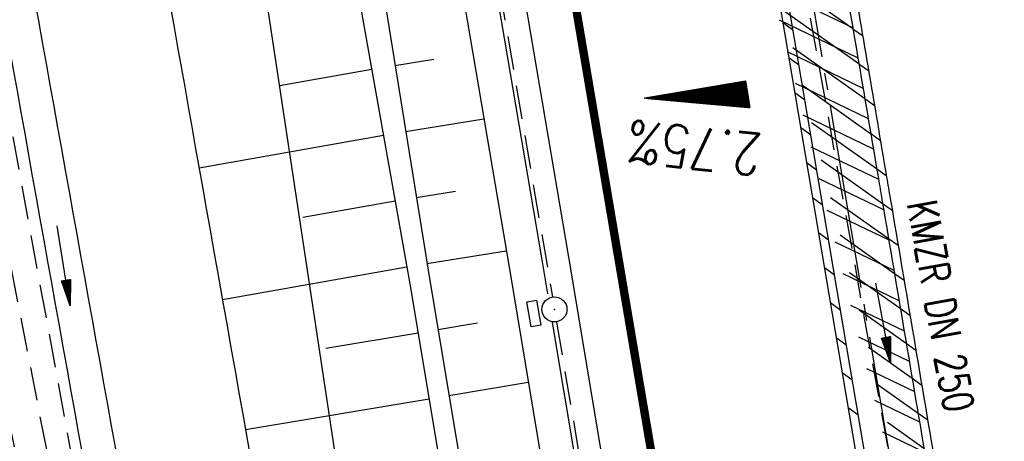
# Model space of a CAD drawing. Extents: x 447045 to 447634, y 442020 to 443192.
# Tile 52 of 82: x 447289 to 447348, y 442734 to 442759. Entities that reach past the tile are written whole.
import ezdxf
from ezdxf.enums import TextEntityAlignment as Align

# ---------------------------------------------------------------- set-up
doc = ezdxf.new("R2010")
doc.units = 0
doc.header["$LTSCALE"] = 2
doc.header["$MEASUREMENT"] = 0
for name, pattern in [('ACHSE', [5.5, 4, -0.5, 0.5, -0.5]), ('AUSGEZOGEN', [0]), ('GESTRICH-X2', [1.5, 1, -0.5])]:
    doc.linetypes.add(name, pattern=pattern)
doc.layers.get('0').update_dxf_attribs({"linetype": 'AUSGEZOGEN'})
for name, color, linetype in [('206-GRENZL-BAB', 7, 'AUSGEZOGEN'), ('ACHSETOP', 250, 'ACHSE'), ('BOESCHG', 250, 'AUSGEZOGEN'), ('FBRTOP', 250, 'AUSGEZOGEN'), ('GEF', 1, 'AUSGEZOGEN'), ('KANAL', 7, 'GESTRICH-X2'), ('MULDE', 250, 'AUSGEZOGEN'), ('PFEIL', 7, 'CONTINUOUS'), ('PFEILTOP', 200, 'AUSGEZOGEN'), ('SCHLITZRINNE', 200, 'AUSGEZOGEN'), ('SCHSYMBOL', 200, 'AUSGEZOGEN'), ('TEXTO', 4, 'CONTINUOUS'), ('WEG', 250, 'GESTRICH-X2')]:
    doc.layers.add(name, color=color, linetype=linetype)
doc.styles.add('ROMANS', font='romans.shx', dxfattribs={"width": 0.8})

# ---------------------------------------------------------------- blocks, each defined once
blk = doc.blocks.new('*X13')
at = {"color": 0}
for p, q in [((725.827, 193.844), (727.436, 195.453)), ((725.827, 193.853), (727.427, 195.453)), ((725.827, 193.861), (727.418, 195.453)), ((725.827, 193.87), (727.409, 195.453)), ((725.827, 193.879), (727.401, 195.453)), ((725.827, 193.888), (727.392, 195.453)), ((725.827, 193.897), (727.383, 195.453)), ((725.827, 193.906), (727.374, 195.453)), ((725.827, 193.914), (727.365, 195.453)), ((725.827, 193.923), (727.356, 195.453)), ((725.827, 193.932), (727.347, 195.453)), ((725.827, 193.941), (727.339, 195.453)), ((725.827, 193.95), (727.33, 195.453)), ((725.827, 193.959), (727.321, 195.453)), ((725.827, 193.967), (727.312, 195.453)), ((725.827, 193.976), (727.303, 195.453)), ((725.827, 193.985), (727.294, 195.453)), ((725.827, 193.994), (727.286, 195.453)), ((725.827, 194.003), (727.277, 195.453)), ((725.827, 194.012), (727.268, 195.453)), ((725.827, 194.02), (727.259, 195.453)), ((725.827, 194.029), (727.25, 195.453)), ((725.827, 194.038), (727.241, 195.453)), ((725.827, 194.047), (727.233, 195.453)), ((725.827, 194.056), (727.224, 195.453)), ((725.827, 194.065), (727.215, 195.453)), ((725.827, 194.073), (727.206, 195.453)), ((725.827, 194.082), (727.197, 195.453)), ((725.827, 194.091), (727.188, 195.453)), ((725.827, 194.1), (727.18, 195.453)), ((725.827, 194.109), (727.171, 195.453)), ((725.827, 194.118), (727.162, 195.453)), ((725.827, 194.127), (727.153, 195.453)), ((725.827, 194.135), (727.144, 195.453)), ((725.827, 194.144), (727.135, 195.453)), ((725.827, 194.153), (727.127, 195.453)), ((725.827, 194.162), (727.118, 195.453)), ((725.827, 194.171), (727.109, 195.453)), ((725.827, 194.18), (727.1, 195.453)), ((725.827, 194.188), (727.091, 195.453)), ((725.827, 194.197), (727.082, 195.453)), ((725.827, 194.206), (727.073, 195.453)), ((725.827, 194.215), (727.065, 195.453)), ((725.827, 194.224), (727.056, 195.453)), ((725.827, 194.233), (727.047, 195.453)), ((725.827, 194.241), (727.038, 195.453)), ((725.827, 194.25), (727.029, 195.453)), ((725.827, 194.259), (727.02, 195.453)), ((725.827, 194.268), (727.012, 195.453)), ((725.827, 194.277), (727.003, 195.453)), ((725.827, 194.286), (726.994, 195.453)), ((725.827, 194.294), (726.985, 195.453)), ((725.827, 194.303), (726.976, 195.453)), ((725.827, 194.312), (726.967, 195.453)), ((725.827, 194.321), (726.959, 195.453)), ((725.827, 194.33), (726.95, 195.453)), ((725.827, 194.339), (726.941, 195.453)), ((725.827, 194.348), (726.932, 195.453)), ((725.827, 194.356), (726.923, 195.453)), ((725.827, 194.365), (726.914, 195.453)), ((725.827, 194.374), (726.906, 195.453)), ((725.827, 194.383), (726.897, 195.453)), ((725.827, 194.392), (726.888, 195.453)), ((725.827, 194.401), (726.879, 195.453)), ((725.827, 194.409), (726.87, 195.453)), ((725.827, 194.418), (726.861, 195.453)), ((725.827, 194.427), (726.853, 195.453)), ((725.827, 194.436), (726.844, 195.453)), ((725.827, 194.445), (726.835, 195.453)), ((725.827, 194.454), (726.826, 195.453)), ((725.827, 194.462), (726.817, 195.453)), ((725.827, 194.471), (726.808, 195.453)), ((725.827, 194.48), (726.799, 195.453)), ((725.827, 194.489), (726.791, 195.453)), ((725.827, 194.498), (726.782, 195.453)), ((725.827, 194.507), (726.773, 195.453)), ((725.827, 194.515), (726.764, 195.453)), ((725.827, 194.524), (726.755, 195.453)), ((725.827, 194.533), (726.746, 195.453)), ((725.827, 194.542), (726.738, 195.453)), ((725.827, 194.551), (726.729, 195.453)), ((725.827, 194.56), (726.72, 195.453)), ((725.827, 194.568), (726.711, 195.453)), ((725.827, 194.577), (726.702, 195.453)), ((725.827, 194.586), (726.693, 195.453)), ((725.827, 194.595), (726.685, 195.453)), ((725.827, 194.604), (726.676, 195.453)), ((725.827, 194.613), (726.667, 195.453)), ((725.827, 194.622), (726.658, 195.453)), ((725.827, 194.63), (726.649, 195.453)), ((725.827, 194.639), (726.64, 195.453)), ((725.827, 194.648), (726.632, 195.453)), ((725.827, 194.657), (726.623, 195.453)), ((725.827, 194.666), (726.614, 195.453)), ((725.827, 194.675), (726.605, 195.453)), ((725.827, 194.683), (726.596, 195.453)), ((725.827, 194.692), (726.587, 195.453)), ((725.827, 194.701), (726.579, 195.453)), ((725.827, 194.71), (726.57, 195.453)), ((725.827, 194.719), (726.561, 195.453)), ((725.827, 194.728), (726.552, 195.453)), ((725.827, 194.736), (726.543, 195.453)), ((725.827, 194.745), (726.534, 195.453)), ((725.827, 194.754), (726.525, 195.453)), ((725.827, 194.763), (726.517, 195.453)), ((725.827, 194.772), (726.508, 195.453)), ((725.827, 194.781), (726.499, 195.453)), ((725.827, 194.789), (726.49, 195.453)), ((725.827, 194.798), (726.481, 195.453)), ((725.827, 194.807), (726.472, 195.453)), ((725.827, 194.816), (726.464, 195.453)), ((725.827, 194.825), (726.455, 195.453)), ((725.827, 194.834), (726.446, 195.453)), ((725.827, 194.842), (726.437, 195.453)), ((725.827, 194.851), (726.428, 195.453)), ((725.827, 194.86), (726.419, 195.453)), ((725.827, 194.869), (726.411, 195.453)), ((725.827, 194.878), (726.402, 195.453)), ((725.827, 194.887), (726.393, 195.453)), ((725.827, 194.896), (726.384, 195.453)), ((725.827, 194.904), (726.375, 195.453)), ((725.827, 194.913), (726.366, 195.453)), ((725.827, 194.922), (726.358, 195.453)), ((725.827, 194.931), (726.349, 195.453)), ((725.827, 194.94), (726.34, 195.453)), ((725.827, 194.949), (726.331, 195.453)), ((725.827, 194.957), (726.322, 195.453)), ((725.827, 194.966), (726.313, 195.453)), ((725.827, 194.975), (726.305, 195.453)), ((725.827, 194.984), (726.296, 195.453)), ((725.827, 194.993), (726.287, 195.453)), ((725.827, 195.002), (726.278, 195.453)), ((725.827, 195.01), (726.269, 195.453)), ((725.827, 195.019), (726.26, 195.453)), ((725.827, 195.028), (726.251, 195.453)), ((725.827, 195.037), (726.243, 195.453)), ((725.827, 195.046), (726.234, 195.453)), ((725.827, 195.055), (726.225, 195.453)), ((725.827, 195.063), (726.216, 195.453)), ((725.827, 195.072), (726.207, 195.453)), ((725.827, 195.081), (726.198, 195.453)), ((725.827, 195.09), (726.19, 195.453)), ((725.827, 195.099), (726.181, 195.453)), ((725.827, 195.108), (726.172, 195.453)), ((725.827, 195.116), (726.163, 195.453)), ((725.827, 195.125), (726.154, 195.453)), ((725.827, 195.134), (726.145, 195.453)), ((725.827, 195.143), (726.137, 195.453)), ((725.827, 195.152), (726.128, 195.453)), ((725.827, 195.161), (726.119, 195.453)), ((725.827, 195.17), (726.11, 195.453)), ((725.827, 195.178), (726.101, 195.453)), ((725.827, 195.187), (726.092, 195.453)), ((725.827, 195.196), (726.084, 195.453)), ((725.827, 195.205), (726.075, 195.453)), ((725.827, 195.214), (726.066, 195.453)), ((725.827, 195.223), (726.057, 195.453)), ((725.827, 195.231), (726.048, 195.453)), ((725.827, 195.24), (726.039, 195.453)), ((725.827, 195.249), (726.031, 195.453)), ((725.827, 195.258), (726.022, 195.453)), ((725.827, 195.267), (726.013, 195.453)), ((725.827, 195.276), (726.004, 195.453)), ((725.827, 195.284), (725.995, 195.453)), ((725.827, 195.293), (725.986, 195.453)), ((725.827, 195.302), (725.977, 195.453)), ((725.827, 195.311), (725.969, 195.453)), ((725.827, 195.32), (725.96, 195.453)), ((725.827, 195.329), (725.951, 195.453)), ((725.827, 195.337), (725.942, 195.453)), ((725.827, 195.346), (725.933, 195.453)), ((725.827, 195.355), (725.924, 195.453)), ((725.827, 195.364), (725.916, 195.453)), ((725.827, 195.373), (725.907, 195.453)), ((725.827, 195.382), (725.898, 195.453)), ((725.827, 195.39), (725.889, 195.453)), ((725.827, 195.399), (725.88, 195.453)), ((725.827, 195.408), (725.871, 195.453)), ((725.827, 195.417), (725.863, 195.453)), ((725.827, 195.426), (725.854, 195.453)), ((725.827, 195.435), (725.845, 195.453)), ((725.827, 195.444), (725.836, 195.453)), ((725.827, 193.826), (727.433, 195.433)), ((725.827, 193.817), (727.43, 195.421)), ((725.827, 193.808), (727.427, 195.409)), ((725.827, 193.799), (727.424, 195.397)), ((725.827, 193.791), (727.421, 195.385)), ((725.827, 193.782), (727.418, 195.373)), ((725.827, 193.773), (727.414, 195.361)), ((725.827, 193.764), (727.411, 195.349)), ((725.827, 193.755), (727.408, 195.337)), ((725.827, 193.746), (727.405, 195.325)), ((725.827, 193.738), (727.402, 195.313)), ((725.827, 193.729), (727.399, 195.301)), ((725.827, 193.72), (727.395, 195.289)), ((725.827, 193.711), (727.392, 195.277)), ((725.827, 193.702), (727.389, 195.265)), ((725.827, 193.693), (727.386, 195.253)), ((725.827, 193.685), (727.383, 195.241)), ((725.827, 193.676), (727.38, 195.229)), ((725.827, 193.667), (727.377, 195.217)), ((725.827, 193.658), (727.373, 195.205)), ((725.827, 193.649), (727.37, 195.193)), ((725.827, 193.64), (727.367, 195.181)), ((725.827, 193.632), (727.364, 195.169)), ((725.827, 193.623), (727.361, 195.157)), ((725.827, 193.614), (727.358, 195.145)), ((725.827, 193.605), (727.354, 195.133)), ((725.827, 193.596), (727.351, 195.121)), ((725.827, 193.587), (727.348, 195.109)), ((725.827, 193.579), (727.345, 195.097)), ((725.827, 193.57), (727.342, 195.085)), ((725.827, 193.561), (727.339, 195.073)), ((725.827, 193.552), (727.336, 195.061)), ((725.827, 193.543), (727.332, 195.049)), ((725.827, 193.534), (727.329, 195.037)), ((725.827, 193.525), (727.326, 195.025)), ((725.827, 193.517), (727.323, 195.013)), ((725.827, 193.508), (727.32, 195.001)), ((725.827, 193.499), (727.317, 194.989)), ((725.827, 193.49), (727.313, 194.977)), ((725.827, 193.481), (727.31, 194.965)), ((725.827, 193.472), (727.307, 194.953)), ((725.827, 193.464), (727.304, 194.941)), ((725.827, 193.455), (727.301, 194.929)), ((725.827, 193.446), (727.298, 194.917)), ((725.827, 193.437), (727.295, 194.905)), ((725.827, 193.428), (727.291, 194.893)), ((725.827, 193.419), (727.288, 194.881)), ((725.827, 193.411), (727.285, 194.869)), ((725.827, 193.402), (727.282, 194.857)), ((725.827, 193.393), (727.279, 194.845)), ((725.827, 193.384), (727.276, 194.833)), ((725.827, 193.375), (727.272, 194.821)), ((725.827, 193.366), (727.269, 194.809)), ((725.827, 193.358), (727.266, 194.797)), ((725.827, 193.349), (727.263, 194.785)), ((725.827, 193.34), (727.26, 194.773)), ((725.827, 193.331), (727.257, 194.761)), ((725.827, 193.322), (727.254, 194.749)), ((725.827, 193.313), (727.25, 194.737)), ((725.827, 193.305), (727.247, 194.725)), ((725.827, 193.296), (727.244, 194.713)), ((725.827, 193.287), (727.241, 194.701)), ((725.827, 193.278), (727.238, 194.689)), ((725.827, 193.269), (727.235, 194.677)), ((725.827, 193.26), (727.231, 194.665)), ((725.827, 193.251), (727.228, 194.653)), ((725.827, 193.243), (727.225, 194.641)), ((725.827, 193.234), (727.222, 194.629)), ((725.827, 193.225), (727.219, 194.617)), ((725.827, 193.216), (727.216, 194.605)), ((725.827, 193.207), (727.213, 194.593)), ((725.827, 193.198), (727.209, 194.581)), ((725.827, 193.19), (727.206, 194.569)), ((725.827, 193.181), (727.203, 194.557)), ((725.827, 193.172), (727.2, 194.545)), ((725.827, 193.163), (727.197, 194.533)), ((725.827, 193.154), (727.194, 194.521)), ((725.827, 193.145), (727.19, 194.509)), ((725.827, 193.137), (727.187, 194.497)), ((725.827, 193.128), (727.184, 194.485)), ((725.827, 193.119), (727.181, 194.473)), ((725.827, 193.11), (727.178, 194.461)), ((725.827, 193.101), (727.175, 194.449)), ((725.827, 193.092), (727.172, 194.437)), ((725.827, 193.084), (727.168, 194.425)), ((725.827, 193.075), (727.165, 194.413)), ((725.827, 193.066), (727.162, 194.401)), ((725.827, 193.057), (727.159, 194.389)), ((725.827, 193.048), (727.156, 194.377)), ((725.827, 193.039), (727.153, 194.365)), ((725.827, 193.031), (727.149, 194.353)), ((725.827, 193.022), (727.146, 194.341)), ((725.827, 193.013), (727.143, 194.329)), ((725.827, 193.004), (727.14, 194.317)), ((725.827, 192.995), (727.137, 194.305)), ((725.827, 192.986), (727.134, 194.293)), ((725.827, 192.977), (727.131, 194.281)), ((725.827, 192.969), (727.127, 194.269)), ((725.827, 192.96), (727.124, 194.257)), ((725.827, 192.951), (727.121, 194.245)), ((725.827, 192.942), (727.118, 194.233)), ((725.827, 192.933), (727.115, 194.221)), ((725.827, 192.924), (727.112, 194.209)), ((725.827, 192.916), (727.108, 194.197)), ((725.827, 192.907), (727.105, 194.185)), ((725.827, 192.898), (727.102, 194.173)), ((725.827, 192.889), (727.099, 194.161)), ((725.827, 192.88), (727.096, 194.15)), ((725.827, 192.871), (727.093, 194.138)), ((725.827, 192.863), (727.09, 194.126)), ((725.827, 192.854), (727.086, 194.114)), ((725.827, 192.845), (727.083, 194.102)), ((725.827, 192.836), (727.08, 194.09)), ((725.827, 192.827), (727.077, 194.078)), ((725.827, 192.818), (727.074, 194.066)), ((725.827, 192.81), (727.071, 194.054)), ((725.827, 192.801), (727.068, 194.042)), ((725.827, 192.792), (727.064, 194.03)), ((725.827, 192.783), (727.061, 194.018)), ((725.827, 192.774), (727.058, 194.006)), ((725.827, 192.765), (727.055, 193.994)), ((725.827, 192.757), (727.052, 193.982)), ((725.827, 192.748), (727.049, 193.97)), ((725.827, 192.739), (727.045, 193.958)), ((725.827, 192.73), (727.042, 193.946)), ((725.827, 192.721), (727.039, 193.934)), ((725.827, 192.712), (727.036, 193.922)), ((725.827, 192.703), (727.033, 193.91)), ((725.827, 192.695), (727.03, 193.898)), ((725.827, 192.686), (727.027, 193.886)), ((725.827, 192.677), (727.023, 193.874)), ((725.827, 192.668), (727.02, 193.862)), ((725.827, 192.659), (727.017, 193.85)), ((725.827, 192.65), (727.014, 193.838)), ((725.827, 192.642), (727.011, 193.826)), ((725.827, 192.633), (727.008, 193.814)), ((725.827, 192.624), (727.004, 193.802)), ((725.827, 192.615), (727.001, 193.79)), ((725.827, 192.606), (726.998, 193.778)), ((725.827, 192.597), (726.995, 193.766)), ((725.827, 192.589), (726.992, 193.754)), ((725.827, 192.58), (726.989, 193.742)), ((725.827, 192.571), (726.986, 193.73)), ((725.827, 192.562), (726.982, 193.718)), ((725.827, 192.553), (726.979, 193.706)), ((725.827, 192.544), (726.976, 193.694)), ((725.827, 192.536), (726.973, 193.682)), ((725.827, 192.527), (726.97, 193.67)), ((725.827, 192.518), (726.967, 193.658)), ((725.827, 192.509), (726.963, 193.646)), ((725.827, 192.5), (726.96, 193.634)), ((725.827, 192.491), (726.957, 193.622)), ((725.827, 192.483), (726.954, 193.61)), ((725.827, 192.474), (726.951, 193.598)), ((725.827, 192.465), (726.948, 193.586)), ((725.827, 192.456), (726.945, 193.574)), ((725.827, 192.447), (726.941, 193.562)), ((725.827, 192.438), (726.938, 193.55)), ((725.827, 192.429), (726.935, 193.538)), ((725.827, 192.421), (726.932, 193.526)), ((725.827, 192.412), (726.929, 193.514)), ((725.827, 192.403), (726.926, 193.502)), ((725.827, 192.394), (726.922, 193.49)), ((725.827, 192.385), (726.919, 193.478)), ((725.827, 192.376), (726.916, 193.466)), ((725.827, 192.368), (726.913, 193.454)), ((725.827, 192.359), (726.91, 193.442)), ((725.827, 192.35), (726.907, 193.43)), ((725.827, 192.341), (726.904, 193.418)), ((725.827, 192.332), (726.9, 193.406)), ((725.827, 192.323), (726.897, 193.394)), ((725.827, 192.315), (726.894, 193.382)), ((725.827, 192.306), (726.891, 193.37)), ((725.827, 192.297), (726.888, 193.358)), ((725.827, 192.288), (726.885, 193.346)), ((725.827, 192.279), (726.881, 193.334)), ((725.827, 192.27), (726.878, 193.322)), ((725.827, 192.262), (726.875, 193.31)), ((725.827, 192.253), (726.872, 193.298)), ((725.827, 192.244), (726.869, 193.286)), ((725.827, 192.235), (726.866, 193.274)), ((725.827, 192.226), (726.863, 193.262)), ((725.827, 192.217), (726.859, 193.25)), ((725.827, 192.209), (726.856, 193.238)), ((725.827, 192.2), (726.853, 193.226)), ((725.827, 192.191), (726.85, 193.214)), ((725.827, 192.182), (726.847, 193.202)), ((725.827, 192.173), (726.844, 193.19)), ((725.827, 192.164), (726.84, 193.178)), ((725.827, 192.155), (726.837, 193.166)), ((725.827, 192.147), (726.834, 193.154)), ((725.827, 192.138), (726.831, 193.142)), ((725.827, 192.129), (726.828, 193.13)), ((725.827, 192.12), (726.825, 193.118)), ((725.827, 192.111), (726.822, 193.106)), ((725.827, 192.102), (726.818, 193.094)), ((725.827, 192.094), (726.815, 193.082)), ((725.827, 192.085), (726.812, 193.07)), ((725.827, 192.076), (726.809, 193.058)), ((725.827, 192.067), (726.806, 193.046)), ((725.827, 192.058), (726.803, 193.034)), ((725.827, 192.049), (726.799, 193.022)), ((725.827, 192.041), (726.796, 193.01)), ((725.827, 192.032), (726.793, 192.998)), ((725.827, 192.023), (726.79, 192.986)), ((725.827, 192.014), (726.787, 192.974)), ((725.827, 192.005), (726.784, 192.962)), ((725.827, 191.996), (726.781, 192.95)), ((725.827, 191.988), (726.777, 192.938)), ((725.827, 191.979), (726.774, 192.926)), ((725.827, 191.97), (726.771, 192.914)), ((725.827, 191.961), (726.768, 192.902)), ((725.827, 191.952), (726.765, 192.89)), ((725.827, 191.943), (726.762, 192.878)), ((725.827, 191.935), (726.758, 192.866)), ((725.827, 191.926), (726.755, 192.854)), ((725.827, 191.917), (726.752, 192.842)), ((725.827, 191.908), (726.749, 192.83)), ((725.827, 191.899), (726.746, 192.818)), ((725.827, 191.89), (726.743, 192.806)), ((725.827, 191.881), (726.74, 192.794)), ((725.827, 191.873), (726.736, 192.782)), ((725.827, 191.864), (726.733, 192.77)), ((725.827, 191.855), (726.73, 192.758)), ((725.827, 191.846), (726.727, 192.746)), ((725.827, 191.837), (726.724, 192.734)), ((725.827, 191.828), (726.721, 192.722)), ((725.827, 191.82), (726.717, 192.71)), ((725.827, 191.811), (726.714, 192.698)), ((725.827, 191.802), (726.711, 192.686)), ((725.827, 191.793), (726.708, 192.674)), ((725.827, 191.784), (726.705, 192.662)), ((725.827, 191.775), (726.702, 192.65)), ((725.827, 191.767), (726.699, 192.639)), ((725.827, 191.758), (726.695, 192.627)), ((725.827, 191.749), (726.692, 192.615)), ((725.827, 191.74), (726.689, 192.603)), ((725.827, 191.731), (726.686, 192.591)), ((725.827, 191.722), (726.683, 192.579)), ((725.827, 191.714), (726.68, 192.567)), ((725.827, 191.705), (726.677, 192.555)), ((725.827, 191.696), (726.673, 192.543)), ((725.827, 191.687), (726.67, 192.531)), ((725.827, 191.678), (726.667, 192.519)), ((725.827, 191.669), (726.664, 192.507)), ((725.827, 191.66), (726.661, 192.495)), ((725.827, 191.652), (726.658, 192.483)), ((725.827, 191.643), (726.654, 192.471)), ((725.827, 191.634), (726.651, 192.459)), ((725.827, 191.625), (726.648, 192.447)), ((725.827, 191.616), (726.645, 192.435)), ((725.827, 191.607), (726.642, 192.423)), ((725.827, 191.599), (726.639, 192.411)), ((725.827, 191.59), (726.636, 192.399)), ((725.827, 191.581), (726.632, 192.387)), ((725.827, 191.572), (726.629, 192.375)), ((725.827, 191.563), (726.626, 192.363)), ((725.827, 191.554), (726.623, 192.351)), ((725.827, 191.546), (726.62, 192.339)), ((725.827, 191.537), (726.617, 192.327)), ((725.827, 191.528), (726.613, 192.315)), ((725.827, 191.519), (726.61, 192.303)), ((725.827, 191.51), (726.607, 192.291)), ((725.827, 191.501), (726.604, 192.279)), ((725.827, 191.493), (726.601, 192.267)), ((725.827, 191.484), (726.598, 192.255)), ((725.827, 191.475), (726.595, 192.243)), ((725.827, 191.466), (726.591, 192.231)), ((725.827, 191.457), (726.588, 192.219)), ((725.827, 191.448), (726.585, 192.207)), ((725.827, 191.44), (726.582, 192.195)), ((725.827, 191.431), (726.579, 192.183)), ((725.827, 191.422), (726.576, 192.171)), ((725.827, 191.413), (726.572, 192.159)), ((725.827, 191.404), (726.569, 192.147)), ((725.827, 191.395), (726.566, 192.135)), ((725.827, 191.386), (726.563, 192.123)), ((725.827, 191.378), (726.56, 192.111)), ((725.827, 191.369), (726.557, 192.099)), ((725.827, 191.36), (726.554, 192.087)), ((725.827, 191.351), (726.55, 192.075)), ((725.827, 191.342), (726.547, 192.063)), ((725.827, 191.333), (726.544, 192.051)), ((725.827, 191.325), (726.541, 192.039)), ((725.827, 191.316), (726.538, 192.027)), ((725.827, 191.307), (726.535, 192.015)), ((725.827, 191.298), (726.531, 192.003)), ((725.827, 191.289), (726.528, 191.991)), ((725.827, 191.28), (726.525, 191.979)), ((725.827, 191.272), (726.522, 191.967)), ((725.827, 191.263), (726.519, 191.955)), ((725.827, 191.254), (726.516, 191.943)), ((725.827, 191.245), (726.513, 191.931)), ((725.827, 191.236), (726.509, 191.919)), ((725.827, 191.227), (726.506, 191.907)), ((725.827, 191.219), (726.503, 191.895)), ((725.827, 191.21), (726.5, 191.883)), ((725.827, 191.201), (726.497, 191.871)), ((725.827, 191.192), (726.494, 191.859)), ((725.827, 191.183), (726.49, 191.847)), ((725.827, 191.174), (726.487, 191.835)), ((725.827, 191.166), (726.484, 191.823)), ((725.827, 191.157), (726.481, 191.811)), ((725.827, 191.148), (726.478, 191.799)), ((725.827, 191.139), (726.475, 191.787)), ((725.827, 191.13), (726.472, 191.775)), ((725.827, 191.121), (726.468, 191.763)), ((725.827, 191.112), (726.465, 191.751)), ((725.827, 191.104), (726.462, 191.739)), ((725.827, 191.095), (726.459, 191.727)), ((725.827, 191.086), (726.456, 191.715)), ((725.827, 191.077), (726.453, 191.703)), ((725.827, 191.068), (726.449, 191.691)), ((725.827, 191.059), (726.446, 191.679)), ((725.827, 191.051), (726.443, 191.667)), ((725.827, 191.042), (726.44, 191.655)), ((725.827, 191.033), (726.437, 191.643)), ((725.827, 191.024), (726.434, 191.631)), ((725.827, 191.015), (726.431, 191.619)), ((725.827, 191.006), (726.427, 191.607)), ((725.827, 190.998), (726.424, 191.595)), ((725.827, 190.989), (726.421, 191.583)), ((725.827, 190.98), (726.418, 191.571)), ((725.827, 190.971), (726.415, 191.559)), ((725.827, 190.962), (726.412, 191.547)), ((725.827, 190.953), (726.408, 191.535)), ((725.827, 190.945), (726.405, 191.523)), ((725.827, 190.936), (726.402, 191.511)), ((725.827, 190.927), (726.399, 191.499)), ((725.827, 190.918), (726.396, 191.487)), ((725.827, 190.909), (726.393, 191.475)), ((725.827, 190.9), (726.39, 191.463)), ((725.827, 190.892), (726.386, 191.451)), ((725.827, 190.883), (726.383, 191.439)), ((725.827, 190.874), (726.38, 191.427)), ((725.827, 190.865), (726.377, 191.415)), ((725.827, 190.856), (726.374, 191.403)), ((725.827, 190.847), (726.371, 191.391)), ((725.827, 190.838), (726.367, 191.379)), ((725.827, 190.83), (726.364, 191.367)), ((725.827, 190.821), (726.361, 191.355)), ((725.827, 190.812), (726.358, 191.343)), ((725.827, 190.803), (726.355, 191.331)), ((725.827, 190.794), (726.352, 191.319)), ((725.827, 190.785), (726.349, 191.307)), ((725.827, 190.777), (726.345, 191.295)), ((725.827, 190.768), (726.342, 191.283)), ((725.827, 190.759), (726.339, 191.271)), ((725.827, 190.75), (726.336, 191.259)), ((725.827, 190.741), (726.333, 191.247)), ((725.827, 190.732), (726.33, 191.235)), ((725.827, 190.724), (726.326, 191.223)), ((725.827, 190.715), (726.323, 191.211)), ((725.827, 190.706), (726.32, 191.199)), ((725.827, 190.697), (726.317, 191.187)), ((725.827, 190.688), (726.314, 191.175)), ((725.827, 190.679), (726.311, 191.163)), ((725.827, 190.671), (726.308, 191.151)), ((725.827, 190.662), (726.304, 191.139)), ((725.827, 190.653), (726.301, 191.128)), ((725.827, 190.644), (726.298, 191.116)), ((725.827, 190.635), (726.295, 191.104)), ((725.827, 190.626), (726.292, 191.092)), ((725.827, 190.618), (726.289, 191.08)), ((725.827, 190.609), (726.286, 191.068)), ((725.827, 190.6), (726.282, 191.056)), ((725.827, 190.591), (726.279, 191.044)), ((725.827, 190.582), (726.276, 191.032)), ((725.827, 190.573), (726.273, 191.02)), ((725.827, 190.564), (726.27, 191.008)), ((725.827, 190.556), (726.267, 190.996)), ((725.827, 190.547), (726.263, 190.984)), ((725.827, 190.538), (726.26, 190.972)), ((725.827, 190.529), (726.257, 190.96)), ((725.827, 190.52), (726.254, 190.948)), ((725.827, 190.511), (726.251, 190.936)), ((725.827, 190.503), (726.248, 190.924)), ((725.827, 190.494), (726.245, 190.912)), ((725.827, 190.485), (726.241, 190.9)), ((725.827, 190.476), (726.238, 190.888)), ((725.827, 190.467), (726.235, 190.876)), ((725.827, 190.458), (726.232, 190.864)), ((725.827, 190.45), (726.229, 190.852)), ((725.827, 190.441), (726.226, 190.84)), ((725.827, 190.432), (726.222, 190.828)), ((725.827, 190.423), (726.219, 190.816)), ((725.827, 190.414), (726.216, 190.804)), ((725.827, 190.405), (726.213, 190.792)), ((725.827, 190.397), (726.21, 190.78)), ((725.827, 190.388), (726.207, 190.768)), ((725.827, 190.379), (726.204, 190.756)), ((725.827, 190.37), (726.2, 190.744)), ((725.827, 190.361), (726.197, 190.732)), ((725.827, 190.352), (726.194, 190.72)), ((725.827, 190.344), (726.191, 190.708)), ((725.827, 190.335), (726.188, 190.696)), ((725.827, 190.326), (726.185, 190.684)), ((725.827, 190.317), (726.181, 190.672)), ((725.827, 190.308), (726.178, 190.66)), ((725.827, 190.299), (726.175, 190.648)), ((725.827, 190.29), (726.172, 190.636)), ((725.827, 190.282), (726.169, 190.624)), ((725.827, 190.273), (726.166, 190.612)), ((725.827, 190.264), (726.163, 190.6)), ((725.827, 190.255), (726.159, 190.588)), ((725.827, 190.246), (726.156, 190.576)), ((725.827, 190.237), (726.153, 190.564)), ((725.827, 190.229), (726.15, 190.552)), ((725.827, 190.22), (726.147, 190.54)), ((725.827, 190.211), (726.144, 190.528)), ((725.827, 190.202), (726.14, 190.516)), ((725.827, 190.193), (726.137, 190.504)), ((725.827, 190.184), (726.134, 190.492)), ((725.827, 190.176), (726.131, 190.48)), ((725.827, 190.167), (726.128, 190.468)), ((725.827, 190.158), (726.125, 190.456)), ((725.827, 190.149), (726.122, 190.444)), ((725.827, 190.14), (726.118, 190.432)), ((725.827, 190.131), (726.115, 190.42)), ((725.827, 190.123), (726.112, 190.408)), ((725.827, 190.114), (726.109, 190.396)), ((725.827, 190.105), (726.106, 190.384)), ((725.827, 190.096), (726.103, 190.372)), ((725.827, 190.087), (726.099, 190.36)), ((725.827, 190.078), (726.096, 190.348)), ((725.827, 190.07), (726.093, 190.336)), ((725.827, 190.061), (726.09, 190.324)), ((725.827, 190.052), (726.087, 190.312)), ((725.827, 190.043), (726.084, 190.3)), ((725.827, 190.034), (726.081, 190.288)), ((725.827, 190.025), (726.077, 190.276)), ((725.827, 190.016), (726.074, 190.264)), ((725.827, 190.008), (726.071, 190.252)), ((725.827, 189.999), (726.068, 190.24)), ((725.827, 189.99), (726.065, 190.228)), ((725.827, 189.981), (726.062, 190.216)), ((725.827, 189.972), (726.058, 190.204)), ((725.827, 189.963), (726.055, 190.192)), ((725.827, 189.955), (726.052, 190.18)), ((725.827, 189.946), (726.049, 190.168)), ((725.827, 189.937), (726.046, 190.156)), ((725.827, 189.928), (726.043, 190.144)), ((725.827, 189.919), (726.04, 190.132)), ((725.827, 189.91), (726.036, 190.12)), ((725.827, 189.902), (726.033, 190.108)), ((725.827, 189.893), (726.03, 190.096)), ((725.827, 189.884), (726.027, 190.084)), ((725.827, 189.875), (726.024, 190.072)), ((725.827, 189.866), (726.021, 190.06)), ((725.827, 189.857), (726.017, 190.048)), ((725.827, 189.849), (726.014, 190.036)), ((725.827, 189.84), (726.011, 190.024)), ((725.827, 189.831), (726.008, 190.012)), ((725.827, 189.822), (726.005, 190)), ((725.827, 189.813), (726.002, 189.988)), ((725.827, 189.804), (725.999, 189.976)), ((725.827, 189.796), (725.995, 189.964)), ((725.827, 189.787), (725.992, 189.952)), ((725.827, 189.778), (725.989, 189.94)), ((725.827, 189.769), (725.986, 189.928)), ((725.827, 189.76), (725.983, 189.916)), ((725.827, 189.751), (725.98, 189.904)), ((725.827, 189.742), (725.976, 189.892)), ((725.827, 189.734), (725.973, 189.88)), ((725.827, 189.725), (725.97, 189.868)), ((725.827, 189.716), (725.967, 189.856)), ((725.827, 189.707), (725.964, 189.844)), ((725.827, 189.698), (725.961, 189.832)), ((725.827, 189.689), (725.958, 189.82)), ((725.827, 189.681), (725.954, 189.808)), ((725.827, 189.672), (725.951, 189.796)), ((725.827, 189.663), (725.948, 189.784)), ((725.827, 189.654), (725.945, 189.772)), ((725.827, 189.645), (725.942, 189.76)), ((725.827, 189.636), (725.939, 189.748)), ((725.827, 189.628), (725.935, 189.736)), ((725.827, 189.619), (725.932, 189.724)), ((725.827, 189.61), (725.929, 189.712)), ((725.827, 189.601), (725.926, 189.7)), ((725.827, 189.592), (725.923, 189.688)), ((725.827, 189.583), (725.92, 189.676)), ((725.827, 189.575), (725.917, 189.664)), ((725.827, 189.566), (725.913, 189.652)), ((725.827, 189.557), (725.91, 189.64)), ((725.827, 189.548), (725.907, 189.628)), ((725.827, 189.539), (725.904, 189.616)), ((725.827, 189.53), (725.901, 189.605)), ((725.827, 189.521), (725.898, 189.593)), ((725.827, 189.513), (725.895, 189.581)), ((725.827, 189.504), (725.891, 189.569)), ((725.827, 189.495), (725.888, 189.557)), ((725.827, 189.486), (725.885, 189.545)), ((725.827, 189.477), (725.882, 189.533)), ((725.827, 189.468), (725.879, 189.521)), ((725.827, 189.46), (725.876, 189.509)), ((725.827, 189.451), (725.872, 189.497)), ((725.827, 189.442), (725.869, 189.485)), ((725.827, 189.433), (725.866, 189.473)), ((725.827, 189.424), (725.863, 189.461)), ((725.827, 189.415), (725.86, 189.449)), ((725.827, 189.407), (725.857, 189.437)), ((725.827, 189.398), (725.854, 189.425)), ((725.827, 189.389), (725.85, 189.413)), ((725.827, 189.38), (725.847, 189.401)), ((725.827, 189.371), (725.844, 189.389)), ((725.827, 189.362), (725.841, 189.377)), ((725.827, 189.354), (725.838, 189.365)), ((725.827, 189.345), (725.835, 189.353)), ((725.827, 189.336), (725.831, 189.341))]:
    blk.add_line(p, q, dxfattribs=at)
blk = doc.blocks.new('GEF')
at = {"color": 0}
for p, q in [((0.01, 0.018), (0.01, 6.148)), ((1.622, 6.148), (0.01, 0.018)), ((0.01, 6.148), (1.622, 6.148))]:
    blk.add_line(p, q, dxfattribs=at)
blk.add_blockref('*X13', (-725.817, -189.305), dxfattribs=at)
blk = doc.blocks.new('PFEIL2')
at = {"color": 0}
for p, q in [((0.88, 0.002), (-2.401, -0.012)), ((0.881, -0.271), (0.879, 0.276)), ((0.879, 0.276), (2.429, 0.009)), ((0.911, 0.27), (0.879, 0.265)), ((0.965, 0.261), (0.879, 0.246)), ((1.019, 0.252), (0.879, 0.228)), ((1.073, 0.242), (0.879, 0.209)), ((1.127, 0.233), (0.879, 0.191)), ((1.181, 0.224), (0.879, 0.172)), ((1.235, 0.214), (0.879, 0.154)), ((1.289, 0.205), (0.879, 0.135)), ((1.343, 0.196), (0.879, 0.117)), ((1.397, 0.187), (0.879, 0.098)), ((1.451, 0.177), (0.879, 0.08)), ((1.505, 0.168), (0.879, 0.061)), ((1.559, 0.159), (0.88, 0.043)), ((1.613, 0.149), (0.88, 0.024)), ((1.668, 0.14), (0.88, 0.006)), ((1.722, 0.131), (0.88, -0.013)), ((1.776, 0.121), (0.88, -0.031)), ((1.83, 0.112), (0.88, -0.05)), ((1.884, 0.103), (0.88, -0.068)), ((1.938, 0.094), (0.88, -0.087)), ((1.992, 0.084), (0.88, -0.105)), ((2.046, 0.075), (0.88, -0.124)), ((2.1, 0.066), (0.88, -0.142)), ((2.154, 0.056), (0.88, -0.161)), ((2.208, 0.047), (0.88, -0.179)), ((2.262, 0.038), (0.881, -0.198)), ((2.316, 0.029), (0.881, -0.216)), ((2.37, 0.019), (0.881, -0.235)), ((2.424, 0.01), (0.881, -0.253)), ((2.429, 0.009), (0.881, -0.271))]:
    blk.add_line(p, q, dxfattribs=at)
blk = doc.blocks.new('GST')
at = {"color": 0}
blk.add_circle((0, 0), 0.75, dxfattribs=at)
blk.add_point((0, 0), dxfattribs=at)

msp = doc.modelspace()

# ---------------------------------------------------------------- hatches: boundary and pattern name
at = {"layer": 'SCHLITZRINNE'}
h = msp.add_hatch(dxfattribs=at)
h.set_pattern_fill('_USER', color=256, scale=1.5, angle=45, style=0, pattern_type=0)
h.set_pattern_definition([(324.6697, (447346.8685, 442714.5348), (0.867434, 1.2237478), [])])
edge = h.paths.add_edge_path(flags=17)
edge.add_line((447346.062, 442716.303), (447346.636, 442716.401))
edge = h.paths.add_edge_path(flags=17)
edge.add_line((447346.887, 442714.919), (447346.313, 442714.822))
edge = h.paths.add_edge_path(flags=17)
edge.add_line((447346.313, 442714.822), (447346.062, 442716.303))
edge = h.paths.add_edge_path(flags=17)
edge.add_line((447346.636, 442716.401), (447346.887, 442714.919))
edge = h.paths.add_edge_path()
edge.add_arc((455543.185, 444109.496), 8314.176, 189.6562418, 189.6840919)
edge.add_arc((393563.554, 433546.012), 54559.204, 9.6655443, 9.6704501, ccw=False)
edge.add_arc((464490.718, 449190.25), 18280.393, 199.256988, 199.2725913)
edge.add_arc((438988.161, 440271.698), 8736.656, 19.2484657, 19.2811136, ccw=False)
edge.add_arc((439684.884, 440514.984), 7998.678, 19.2238186, 19.2484657, ccw=False)
edge.add_arc((551443.681, 479485.608), 110359.837, 199.22381494, 199.23045115)
edge.add_arc((461591.928, 448142.363), 15198.204, 199.2304511, 199.2954143)
edge.add_arc((434066.564, 438505.591), 13965.353, 19.2276444, 19.2954144, ccw=False)
edge.add_arc((446515.339, 442847.448), 781.13, 18.874058, 19.227644, ccw=False)
edge.add_arc((443272.158, 441738.7), 4208.6, 18.721727, 18.874058, ccw=False)
edge.add_arc((445875.745, 442621.066), 1459.558, 18.158793, 18.721727, ccw=False)
edge.add_arc((444728.653, 442244.835), 2666.773, 17.742332, 18.158793, ccw=False)
edge.add_arc((445572.422, 442514.803), 1780.867, 17.477765, 17.742332, ccw=False)
edge.add_arc((445655.922, 442541.095), 1693.325, 17.206446, 17.477765, ccw=False)
edge.add_arc((445949.737, 442632.082), 1385.745, 16.534275, 17.206446, ccw=False)
edge.add_arc((445777.926, 442581.078), 1564.967, 15.901763, 16.534275, ccw=False)
edge.add_arc((444610.25, 442248.417), 2779.104, 15.717077, 15.901763, ccw=False)
edge.add_arc((445469.384, 442490.186), 1886.6, 15.492923, 15.717077, ccw=False)
edge.add_arc((444501.302, 442221.841), 2891.186, 15.151693, 15.492923, ccw=False)
edge.add_arc((444653, 442262.92), 2734.024, 14.800793, 15.151693, ccw=False)
edge.add_arc((445305.387, 442435.297), 2059.248, 14.553227, 14.800793, ccw=False)
edge.add_arc((445661.578, 442527.768), 1691.25, 14.280051, 14.553227, ccw=False)
edge.add_arc((445825.278, 442569.434), 1522.33, 13.754489, 14.280051, ccw=False)
edge.add_arc((444655.973, 442283.209), 2726.158, 13.361751, 13.754489, ccw=False)
edge.add_arc((444873.745, 442334.936), 2502.326, 13.156371, 13.361751, ccw=False)
edge.add_arc((445203.567, 442412.03), 2163.614, 12.935498, 13.156371, ccw=False)
edge.add_arc((445591.152, 442501.052), 1765.936, 12.368518, 12.935498, ccw=False)
edge.add_arc((445707.256, 442526.512), 1647.074, 11.781437, 12.368518, ccw=False)
edge.add_arc((445429.994, 442468.683), 1930.302, 11.594814, 11.781437, ccw=False)
edge.add_arc((442977.06, 441965.399), 4434.335, 11.471684, 11.594814, ccw=False)
edge.add_arc((444371.693, 442248.423), 3011.273, 11.050894, 11.471684, ccw=False)
edge.add_arc((446428.113, 442650.047), 916.002, 10.287945, 11.050894, ccw=False)
edge.add_arc((445293.544, 442444.107), 2069.11, 9.832007, 10.287945, ccw=False)
edge.add_arc((438489.775, 441264.977), 8974.298, 9.6130813, 9.8320068, ccw=False)
edge.add_arc((-516898.981, 279448.69), 977969.75, 9.612262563, 9.613081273, ccw=False)
edge.add_arc((439111.819, 441356.279), 8345.741, 9.6034167, 9.6122792, ccw=False)
edge.add_arc((371773.632, 429962.747), 76641.012, 9.59085446, 9.60341666, ccw=False)
edge.add_arc((456011.655, 444189.168), 8789.873, 189.5423691, 189.651902)
edge.add_arc((455543.185, 444109.496), 8314.676, 189.651902, 189.6840919)
edge.add_arc((393564.924, 433546.246), 54557.314, 9.665544, 9.6704498, ccw=False)
edge.add_line((447347.776, 442706.232), (447348.269, 442706.316))
h = msp.add_hatch(dxfattribs=at)
h.set_pattern_fill('_USER', color=256, scale=1.5, angle=45, style=0, pattern_type=0)
h.set_pattern_definition([(334.2696, (447234.5127, 443158.8401), (0.651206, 1.35127), [])])
edge = h.paths.add_edge_path()
edge.add_arc((464490.718, 449190.25), 18279.893, 199.256988, 199.2725913)
edge.add_arc((438988.285, 440271.741), 8737.025, 19.2538486, 19.2811134, ccw=False)
edge.add_line((447233.134, 443161.27), (447233.606, 443161.435))
edge.add_arc((464490.718, 449190.25), 18280.393, 199.256988, 199.2725913)
edge.add_arc((438988.161, 440271.698), 8736.656, 19.2484657, 19.2811136, ccw=False)
edge.add_arc((439684.884, 440514.984), 7998.678, 19.2238186, 19.2484657, ccw=False)
edge.add_arc((551443.681, 479485.608), 110359.837, 199.22381494, 199.23045115)
edge.add_arc((461591.928, 448142.363), 15198.204, 199.2304511, 199.2954143)
edge.add_arc((434066.564, 438505.591), 13965.353, 19.2276444, 19.2954144, ccw=False)
edge.add_arc((446515.339, 442847.448), 781.13, 18.874058, 19.227644, ccw=False)
edge.add_arc((443272.158, 441738.7), 4208.6, 18.721727, 18.874058, ccw=False)
edge.add_arc((445875.745, 442621.066), 1459.558, 18.158793, 18.721727, ccw=False)
edge.add_arc((444728.653, 442244.835), 2666.773, 17.742332, 18.158793, ccw=False)
edge.add_arc((445572.422, 442514.803), 1780.867, 17.477765, 17.742332, ccw=False)
edge.add_arc((445655.922, 442541.095), 1693.325, 17.206446, 17.477765, ccw=False)
edge.add_arc((445949.737, 442632.082), 1385.745, 16.534275, 17.206446, ccw=False)
edge.add_arc((445777.926, 442581.078), 1564.967, 15.901763, 16.534275, ccw=False)
edge.add_arc((444610.25, 442248.417), 2779.104, 15.717077, 15.901763, ccw=False)
edge.add_arc((445469.384, 442490.186), 1886.6, 15.492923, 15.717077, ccw=False)
edge.add_arc((444501.302, 442221.841), 2891.186, 15.151693, 15.492923, ccw=False)
edge.add_arc((444653, 442262.92), 2734.024, 14.800793, 15.151693, ccw=False)
edge.add_arc((445305.387, 442435.297), 2059.248, 14.553227, 14.800793, ccw=False)
edge.add_arc((445661.578, 442527.768), 1691.25, 14.280051, 14.553227, ccw=False)
edge.add_arc((445825.278, 442569.434), 1522.33, 13.754489, 14.280051, ccw=False)
edge.add_arc((444655.973, 442283.209), 2726.158, 13.361751, 13.754489, ccw=False)
edge.add_arc((444873.745, 442334.936), 2502.326, 13.156371, 13.361751, ccw=False)
edge.add_arc((445203.567, 442412.03), 2163.614, 12.935498, 13.156371, ccw=False)
edge.add_arc((445591.152, 442501.052), 1765.936, 12.368518, 12.935498, ccw=False)
edge.add_arc((445707.256, 442526.512), 1647.074, 11.781437, 12.368518, ccw=False)
edge.add_arc((445429.994, 442468.683), 1930.302, 11.594814, 11.781437, ccw=False)
edge.add_arc((442977.06, 441965.399), 4434.335, 11.471684, 11.594814, ccw=False)
edge.add_arc((444371.693, 442248.423), 3011.273, 11.050894, 11.471684, ccw=False)
edge.add_arc((446428.113, 442650.047), 916.002, 10.287945, 11.050894, ccw=False)
edge.add_arc((445293.544, 442444.107), 2069.11, 9.832007, 10.287945, ccw=False)
edge.add_arc((438489.775, 441264.977), 8974.298, 9.6130813, 9.8320068, ccw=False)
edge.add_arc((-516898.981, 279448.69), 977969.75, 9.612262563, 9.613081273, ccw=False)
edge.add_arc((439111.819, 441356.279), 8345.741, 9.6034167, 9.6122792, ccw=False)
edge.add_arc((371773.632, 429962.747), 76641.012, 9.59085446, 9.60341666, ccw=False)
edge.add_arc((456011.655, 444189.168), 8789.873, 189.5423691, 189.651902)
edge.add_arc((455543.185, 444109.496), 8314.676, 189.651902, 189.6840919)
edge.add_arc((393564.924, 433546.246), 54557.314, 9.665544, 9.6704498, ccw=False)

# ---------------------------------------------------------------- linework, layer by layer
at = {"layer": '206-GRENZL-BAB', "flags": 128}
msp.add_lwpolyline([(447335.668, 442549.692), (447289.992, 442852.158)], dxfattribs=at)
at = {"layer": 'ACHSETOP', "color": 0}
msp.add_lwpolyline([(447325.069, 442825.097), (447329.596, 442800.511), (447332.402, 442784.35), (447333.838, 442775.873), (447338.012, 442751.224), (447342.186, 442726.575), (447354.709, 442652.627), (447371.405, 442554.031), (447392.276, 442430.786)], dxfattribs=at)
at = {"layer": 'BOESCHG'}
for p, q in [((447311.495, 442756.626), (447313.818, 442757)), ((447304.596, 442755.421), (447310.107, 442756.399)), ((447312.131, 442752.677), (447316.808, 442753.43)), ((447299.783, 442750.504), (447310.806, 442752.461)), ((447312.767, 442748.728), (447315.122, 442749.107)), ((447305.994, 442747.544), (447311.505, 442748.523)), ((447313.403, 442744.779), (447318.144, 442745.542)), ((447301.18, 442742.627), (447312.204, 442744.584)), ((447314.057, 442740.833), (447316.429, 442741.229)), ((447307.367, 442739.72), (447312.874, 442740.641)), ((447314.716, 442736.887), (447319.46, 442737.681)), ((447302.557, 442734.86), (447313.534, 442736.695))]:
    msp.add_line(p, q, dxfattribs=at)
at = {"layer": 'BOESCHG', "flags": 128}
for points in [[(447250.059, 442986.973, -0.007808), (447263.75, 442939.07, -0.017821), (447268.666, 442917.797, -0.000344), (447285.024, 442833.104, -0.003393), (447286.617, 442824.513, -0.000247), (447300.196, 442748.179, -0.00021), (447316.083, 442658.391, -0.000533), (447321.294, 442628.682, -0.000208), (447334.542, 442552.496, -0.014319), (447335.003, 442549.299, -0.002466), (447337.053, 442530.657)], [(447309.588, 442768.474), (447313.569, 442743.756), (447317.679, 442719.174), (447321.826, 442694.629), (447326.02, 442670.073), (447330.194, 442645.42, -0.000161), (447330.194, 442645.42), (447334.335, 442620.87), (447338.452, 442596.287), (447343.805, 442564.695)]]:
    msp.add_lwpolyline(points, format="xyb", dxfattribs=at)
at = {"layer": 'BOESCHG'}
msp.add_lwpolyline([(447301.032, 442816.804, -0.000043), (447305.42, 442792.902, -0.003119), (447306.868, 442784.727, -0.001586), (447309.588, 442768.474, -0.001586)], format="xyb", dxfattribs=at)
at = {"layer": 'BOESCHG', "flags": 128}
msp.add_lwpolyline([(447308.009, 442768.215), (447312.386, 442743.557), (447316.495, 442718.975), (447320.643, 442694.428), (447324.837, 442669.872), (447329.011, 442645.22), (447333.151, 442620.671), (447337.269, 442596.088), (447342.621, 442564.495)], dxfattribs=at)
at = {"layer": 'FBRTOP', "color": 0}
for points in [[(447425.734, 442335.028, -0.000003), (447426.43, 442330.92, -0.000001), (447429.908, 442310.379)], [(447344.549, 442813.412, -0.002089), (447346.331, 442803.504, -0.000455), (447348.298, 442792.235, -0.001024), (447349.157, 442787.224, -0.000003), (447350.349, 442780.191, -0.000015), (447350.599, 442778.712), (447354.773, 442754.062), (447358.947, 442729.413, 0.000005), (447365.209, 442692.439, -0.000003), (447371.47, 442655.466, -0.000003), (447379.818, 442606.167, 0.000003), (447388.166, 442556.869), (447409.037, 442433.624)]]:
    msp.add_lwpolyline(points, format="xyb", dxfattribs=at)
at = {"layer": 'FBRTOP', "color": 0, "const_width": 0.5}
for points in [[(447422.776, 442334.528, -0.000003), (447423.472, 442330.419, -0.000001), (447426.95, 442309.878)], [(447395.17, 442329.852, -0.000003), (447395.865, 442325.744, -0.000001), (447399.344, 442305.204)], [(447341.598, 442812.871, -0.002089), (447343.377, 442802.976, -0.000455), (447345.342, 442791.721, -0.001024), (447346.201, 442786.717, -0.000003), (447347.391, 442779.689, -0.000015), (447347.641, 442778.211), (447351.815, 442753.561), (447355.989, 442728.912, 0.000005), (447362.251, 442691.939, -0.000003), (447368.512, 442654.965, -0.000003), (447376.86, 442605.667, 0.000003), (447385.208, 442556.368), (447406.079, 442433.124)], [(447314.057, 442807.822, -0.002089), (447315.815, 442798.046, -0.000455), (447317.755, 442786.929, -0.001024), (447318.603, 442781.983, -0.000003), (447319.785, 442775.01, -0.000015), (447320.035, 442773.535), (447324.209, 442748.887), (447328.383, 442724.238, 0.000005), (447334.644, 442687.263, -0.000003), (447340.906, 442650.289, -0.000003), (447349.254, 442600.991, 0.000003), (447357.602, 442551.694), (447378.473, 442428.448)]]:
    msp.add_lwpolyline(points, format="xyb", dxfattribs=at)
at = {"layer": 'FBRTOP', "color": 0, "flags": 128}
msp.add_lwpolyline([(447215.053, 443154.91), (447215.246, 443154.359), (447223.54, 443130.851), (447231.728, 443107.386), (447239.853, 443083.817), (447247.706, 443060.167), (447255.251, 443036.397), (447262.374, 443012.511), (447269.159, 442988.561), (447275.758, 442964.43), (447281.813, 442941.38), (447288.063, 442916.204), (447293.71, 442891.986), (447299.135, 442867.579), (447304.193, 442843.103), (447309.014, 442818.774), (447313.494, 442794.383), (447317.688, 442769.803), (447321.861, 442745.151), (447325.971, 442720.568), (447330.116, 442696.037), (447334.309, 442671.483), (447338.485, 442646.821), (447342.627, 442622.264), (447346.744, 442597.684), (447350.902, 442573.141)], dxfattribs=at)
at = {"layer": 'FBRTOP', "flags": 128}
for points in [[(447312.486, 442790.778), (447316.111, 442769.535), (447320.283, 442744.886), (447320.603, 442742.971)], [(447313.469, 442773.126), (447314.139, 442769.2), (447318.311, 442744.554), (447322.421, 442719.971), (447326.567, 442695.434), (447330.76, 442670.879), (447334.935, 442646.221), (447339.077, 442621.667), (447343.194, 442597.086), (447347.353, 442572.54)], [(447320.892, 442741.243), (447324.393, 442720.303), (447328.539, 442695.769), (447328.897, 442693.67)]]:
    msp.add_lwpolyline(points, dxfattribs=at)
at = {"layer": 'KANAL'}
for p, q in [((447312.656, 442790.875), (447320.906, 442742.781)), ((447335.781, 442762.406), (447344.188, 442715.781)), ((447287.406, 442750.344), (447301.813, 442676.469)), ((447321.156, 442741.281), (447329.25, 442693.438))]:
    msp.add_line(p, q, dxfattribs=at)
at = {"layer": 'MULDE'}
for points in [[(447188.525, 443153.681, -0.003673), (447195.684, 443132.689, -0.0006), (447202.101, 443113.333, 0.000551), (447209.09, 443092.245, 0.002082), (447221.348, 443055.899, -0.002529), (447231.416, 443025.959, -0.008794), (447237.59, 443006.122, -0.008127), (447243.541, 442984.443, -0.004225), (447247.021, 442970.417, -0.004006), (447250.448, 442955.565, -0.003703), (447255.356, 442932.688, -0.005007), (447258.69, 442915.708, -0.007345), (447262.271, 442894.749, 0.008905), (447265.278, 442877.471, 0.000482), (447269.777, 442854.216, 0.000345), (447276.111, 442821.767, 0.000577), (447281.832, 442792.737, -0.000959), (447285.263, 442775.259, -0.003844), (447286.17, 442770.394, 0.000459), (447293.486, 442729.6, 0.003246), (447296.625, 442712.816, 0.001709), (447302.946, 442680.775)], [(447243.999, 442990.598, -0.002103), (447245.475, 442984.957, -0.004226), (447248.965, 442970.891, -0.004008), (447252.4, 442956.001, -0.0037), (447257.318, 442933.076, -0.005009), (447260.656, 442916.08, -0.007341), (447264.238, 442895.111, 0.008904), (447267.246, 442877.831, 0.000482), (447271.744, 442854.582, 0.000345), (447278.073, 442822.151, 0.000577), (447283.796, 442793.114, -0.000959), (447287.229, 442775.629, -0.003844), (447288.135, 442770.763, 0.000459), (447295.452, 442729.968, 0.003246), (447298.59, 442713.189, 0.001708), (447304.906, 442681.171)]]:
    msp.add_lwpolyline(points, format="xyb", dxfattribs=at)
at = {"layer": 'SCHLITZRINNE'}
for p, q in [((447334.685, 442759.184), (447335.261, 442758.774)), ((447338.871, 442758.815), (447339.447, 442758.406)), ((447335.039, 442757.091), (447335.615, 442756.681)), ((447339.224, 442756.726), (447339.801, 442756.317)), ((447335.393, 442754.998), (447335.97, 442754.588)), ((447339.578, 442754.636), (447340.155, 442754.228)), ((447335.747, 442752.905), (447336.324, 442752.495)), ((447339.932, 442752.547), (447340.508, 442752.138)), ((447336.101, 442750.813), (447336.678, 442750.403)), ((447340.286, 442750.457), (447340.862, 442750.049)), ((447336.455, 442748.72), (447337.032, 442748.31)), ((447340.64, 442748.368), (447341.216, 442747.959)), ((447336.81, 442746.627), (447337.386, 442746.217)), ((447340.993, 442746.279), (447341.569, 442745.87)), ((447337.164, 442744.534), (447337.74, 442744.124)), ((447341.347, 442744.19), (447341.923, 442743.781)), ((447337.518, 442742.442), (447338.094, 442742.032)), ((447341.7, 442742.101), (447342.276, 442741.692)), ((447337.872, 442740.349), (447338.448, 442739.939)), ((447342.053, 442740.012), (447342.629, 442739.603)), ((447338.226, 442738.256), (447338.803, 442737.846)), ((447342.406, 442737.923), (447342.982, 442737.514)), ((447338.58, 442736.163), (447339.157, 442735.753)), ((447342.759, 442735.834), (447343.336, 442735.425))]:
    msp.add_line(p, q, dxfattribs=at)
at = {"layer": 'SCHLITZRINNE', "flags": 128}
msp.add_lwpolyline([(447233.134, 443161.27, 0.000068), (447234.776, 443156.57, -0.000142), (447236.419, 443151.871, -0.000108), (447237.553, 443148.622, 0.000029), (447241.762, 443136.553, 0.000283), (447247.447, 443120.286, -0.000296), (447252.896, 443104.692, -0.001543), (447254.469, 443100.135, -0.000665), (447258.075, 443089.543, -0.002456), (447262.611, 443075.939, -0.001817), (447268.585, 443057.499, -0.001154), (447271.073, 443049.661, -0.001184), (447273.463, 443042.007, -0.002933), (447278.181, 443026.45, -0.00276), (447283.006, 443009.861, -0.000806), (447285.447, 443001.242, -0.000978), (447287.432, 442994.133, -0.001489), (447291.982, 442977.526, -0.001531), (447296.309, 442961.351, -0.00108), (447298.563, 442952.744, -0.001192), (447300.571, 442944.934, -0.002293), (447303.953, 442931.386, -0.001714), (447308.334, 442913.22, -0.000896), (447310.391, 442904.489, -0.000964), (447312.274, 442896.364, -0.002474), (447316.102, 442879.313, -0.002562), (447319.632, 442862.81, -0.000814), (447320.906, 442856.653, -0.000537), (447322.811, 442847.316, -0.001836), (447327.13, 442825.626, -0.003329), (447329.388, 442813.64, -0.001989), (447332.264, 442797.428, -0.000955), (447338.055, 442763.63, -0.000004), (447340.389, 442749.852, -0.000039), (447340.604, 442748.579, -0.000055), (447343.405, 442732.01, 0.000478), (447346.207, 442715.442, 0.00014), (447346.992, 442710.837, -0.000021), (447347.776, 442706.232, -0.000059)], format="xyb", dxfattribs=at)
at = {"layer": 'SCHLITZRINNE'}
msp.add_lwpolyline([(447338.661, 442763.044, -0.000003), (447340.882, 442749.935, -0.000039), (447341.097, 442748.662, -0.000055), (447343.899, 442732.094, 0.000453), (447346.554, 442716.387, 0.00014)], format="xyb", dxfattribs=at)
at = {"layer": 'SCHLITZRINNE', "flags": 128}
for points in [[(447334.611, 442762.617), (447342.747, 442714.535), (447353.712, 442649.783), (447366.661, 442573.001), (447374.28, 442528.103), (447381.701, 442484.189), (447389.266, 442439.438), (447397.611, 442390.046), (447405.855, 442341.529), (447414.19, 442292.224), (447422.918, 442240.682), (447431.342, 442190.986), (447439.461, 442143.078), (447447.754, 442093.977), (447454.078, 442054.026), (447454.806, 442049.707)], [(447334.186, 442762.132), (447342.09, 442715.419)]]:
    msp.add_lwpolyline(points, dxfattribs=at)
at = {"layer": 'SCHSYMBOL'}
msp.add_lwpolyline([(447319.955, 442742.581), (447320.206, 442741.1), (447319.632, 442741.002), (447319.381, 442742.484)], close=True, dxfattribs=at)
at = {"layer": 'WEG'}
msp.add_lwpolyline([(447302.55, 442680.585), (447292.833, 442729.738), (447284.433, 442775.346), (447275.828, 442821.609), (447264.452, 442877.401), (447258.035, 442915.467), (447249.669, 442955.433), (447242.787, 442984.328), (447230.634, 443025.85), (447208.529, 443092.141), (447194.757, 443132.135), (447187.246, 443153.417)], dxfattribs=at)
msp.add_lwpolyline([(447271.688, 442826.213, -0.000481), (447276.01, 442803.314, -0.000486), (447280.241, 442780.655, -0.005443), (447282.712, 442766.494, 0.004824), (447285.48, 442750.513, 0.008378), (447290.611, 442724.927, -0.007525), (447296.372, 442696.451, -0.000205), (447298.724, 442683.826, 0.000305), (447300.305, 442675.346, 0.00058), (447306.586, 442641.99, -0.000991), (447310.245, 442622.472, -0.001947)], format="xyb", dxfattribs=at)

# ---------------------------------------------------------------- block references
at = {"layer": 'GEF', "rotation": 279.6065151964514}
msp.add_blockref('GEF', (447326.375, 442754.68), dxfattribs=at)
at = {"layer": 'PFEIL', "rotation": 280.1948000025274}
msp.add_blockref('PFEIL2', (447340.682, 442741.234), dxfattribs=at)
at = {"layer": 'PFEILTOP', "rotation": 279.0414079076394}
msp.add_blockref('PFEIL2', (447291.687, 442744.653), dxfattribs=at)
at = {"layer": 'SCHSYMBOL', "rotation": 279.6115999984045}
msp.add_blockref('GST', (447321.027, 442742.034), dxfattribs=at)

# ---------------------------------------------------------------- texts
at = {"layer": 'GEF', "style": 'ROMANS', "width": 0.8}
msp.add_text('2.75%%%', height=2.5, rotation=173.7586, dxfattribs=at).set_placement((447333.518, 442752.497))
at = {"layer": 'TEXTO', "style": 'ROMANS', "width": 0.75}
msp.add_text('KMZR DN 250', height=1.8, rotation=280.1948, dxfattribs=at).set_placement((447343.224, 442742.076), align=Align.CENTER)

doc.saveas('drawing.dxf')
